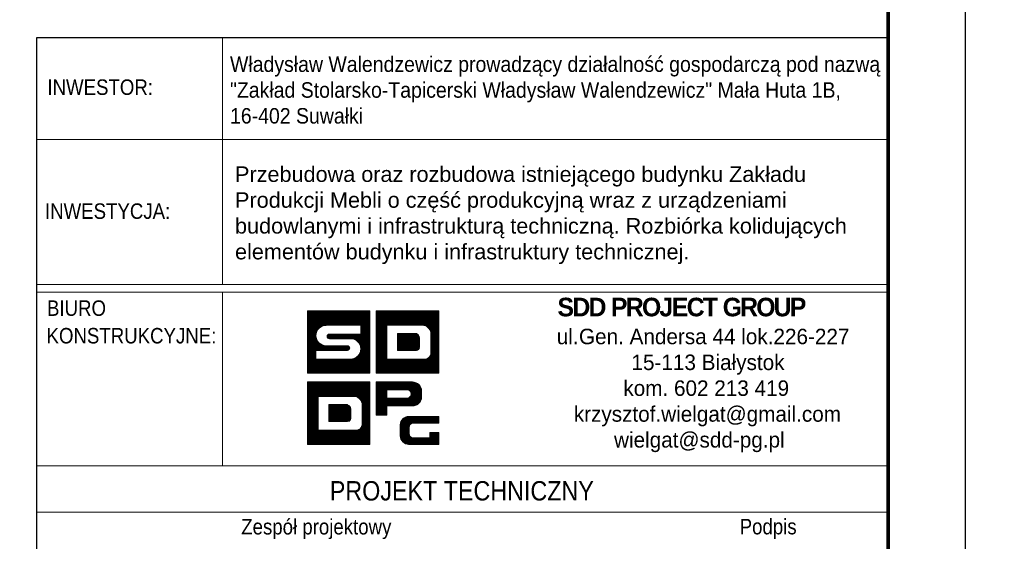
# Model space of a CAD drawing. Extents: x 327147 to 347605, y -113989 to -104075.
# Tile 13 of 16: x 340824 to 343367, y -112773 to -111426. Entities that reach past the tile are written whole.
import ezdxf
from ezdxf.enums import TextEntityAlignment as Align

# ---------------------------------------------------------------- set-up
doc = ezdxf.new("R2010")
doc.units = 0
doc.header["$LTSCALE"] = 5
doc.header["$MEASUREMENT"] = 0
for name, color, linetype, lineweight in [('--- widok', 7, 'Continuous', 13), ('_RAMKA', 7, 'Continuous', 35), ('PS_DIM', 4, 'Continuous', 13), ('PS_TEXT', 3, 'Continuous', 13)]:
    doc.layers.add(name, color=color, linetype=linetype, lineweight=lineweight)
doc.layers.add('_FORMATKA', color=8, linetype='Continuous', lineweight=15, plot=False)
doc.layers.add('_tabelka', color=7, linetype='Continuous')
doc.styles.add('ARIAL', font='arial.ttf')
doc.styles.add('gil', font='GIL_____.TTF', dxfattribs={"width": 0.9})

# ---------------------------------------------------------------- blocks, each defined once
blk = doc.blocks.new('*U16')
at = {"layer": '_FORMATKA', "lineweight": -3}
blk.add_lwpolyline([(-800, 0), (0, 0), (0, 420), (-800, 420)], close=True, dxfattribs=at)
at = {"layer": '_RAMKA', "lineweight": -3, "const_width": 0.5}
blk.add_lwpolyline([(-770, 10), (-10, 10), (-10, 410), (-770, 410)], close=True, dxfattribs=at)
blk = doc.blocks.new('tabela_rys')
at = {"layer": '_tabelka', "color": 251, "lineweight": 15}
for p, q in [((45.62, 123.55), (45.62, 91.73)), ((21.62, 110.45), (131.62, 110.45)), ((21.62, 91.73), (131.62, 91.73)), ((21.62, 91.73), (131.62, 91.73)), ((21.62, 91.73), (131.62, 91.73)), ((131.62, 90.73), (21.62, 90.73)), ((45.62, 68.32), (45.62, 90.73)), ((21.62, 68.32), (131.48, 68.32)), ((131.62, 62.32), (21.62, 62.32))]:
    blk.add_line(p, q, dxfattribs=at)
at = {"layer": '_tabelka', "color": 251, "lineweight": 30}
blk.add_lwpolyline([(131.62, 123.55), (21.62, 123.55), (21.62, 7.77), (131.62, 7.77)], close=True, dxfattribs=at)
at = {"layer": 'PS_DIM', "color": 12, "true_color": 0xc90603}
for p, q in [((56.62, 88.27), (56.68, 88.33)), ((56.62, 88.1), (56.84, 88.33)), ((56.62, 87.93), (57.01, 88.33)), ((56.62, 87.76), (57.18, 88.33)), ((56.62, 87.59), (57.35, 88.33)), ((56.62, 87.43), (57.52, 88.33)), ((56.62, 87.26), (57.69, 88.33)), ((56.62, 87.09), (57.86, 88.33)), ((56.62, 86.92), (58.02, 88.33)), ((56.62, 86.75), (58.19, 88.33)), ((56.62, 86.58), (58.36, 88.33)), ((56.62, 86.42), (58.53, 88.33)), ((56.62, 86.25), (58.7, 88.33)), ((56.62, 86.08), (58.87, 88.33)), ((56.62, 85.91), (59.03, 88.33)), ((56.62, 85.74), (59.2, 88.33)), ((56.62, 85.57), (59.37, 88.33)), ((56.62, 85.41), (59.54, 88.33)), ((56.62, 85.24), (59.71, 88.33)), ((56.62, 85.07), (59.88, 88.33)), ((56.62, 84.9), (60.04, 88.33)), ((56.62, 84.73), (60.21, 88.33)), ((56.62, 88.33), (64.68, 88.33)), ((56.62, 80.27), (56.62, 88.33)), ((58.28, 86.23), (60.38, 88.33)), ((58.6, 86.38), (60.55, 88.33)), ((58.82, 86.43), (60.72, 88.33)), ((59, 86.45), (60.89, 88.33)), ((59.17, 86.45), (61.05, 88.33)), ((59.34, 86.45), (61.22, 88.33)), ((59.51, 86.45), (61.39, 88.33)), ((59.68, 86.45), (61.56, 88.33)), ((59.85, 86.45), (61.73, 88.33)), ((60.01, 86.45), (61.9, 88.33)), ((60.18, 86.45), (62.06, 88.33)), ((60.35, 86.45), (62.23, 88.33)), ((60.52, 86.45), (62.4, 88.33)), ((60.69, 86.45), (62.57, 88.33)), ((60.86, 86.45), (62.74, 88.33)), ((61.02, 86.45), (62.91, 88.33)), ((61.19, 86.45), (63.07, 88.33)), ((61.36, 86.45), (63.24, 88.33)), ((61.53, 86.45), (63.41, 88.33)), ((61.7, 86.45), (63.58, 88.33)), ((61.87, 86.45), (63.75, 88.33)), ((62.04, 86.45), (63.92, 88.33)), ((62.2, 86.45), (64.09, 88.33)), ((62.37, 86.45), (64.25, 88.33)), ((62.54, 86.45), (64.42, 88.33)), ((62.71, 86.45), (64.59, 88.33)), ((62.88, 86.45), (64.68, 88.25)), ((63.05, 86.45), (64.68, 88.08)), ((63.21, 86.45), (64.68, 87.91)), ((64.68, 88.33), (64.68, 80.27)), ((65.5, 88.33), (73.56, 88.33)), ((65.5, 80.27), (65.5, 88.33)), ((65.5, 88.2), (65.63, 88.33)), ((65.5, 88.03), (65.8, 88.33)), ((65.5, 87.86), (65.97, 88.33)), ((65.5, 87.69), (66.14, 88.33)), ((65.5, 87.52), (66.3, 88.33)), ((65.5, 87.35), (66.47, 88.33)), ((65.5, 87.18), (66.64, 88.33)), ((65.5, 87.02), (66.81, 88.33)), ((65.5, 86.85), (66.98, 88.33)), ((65.5, 86.68), (67.15, 88.33)), ((65.5, 86.51), (67.31, 88.33)), ((65.5, 86.34), (67.48, 88.33)), ((65.5, 86.17), (67.65, 88.33)), ((65.5, 86.01), (67.82, 88.33)), ((65.5, 85.84), (67.99, 88.33)), ((65.5, 85.67), (68.16, 88.33)), ((65.5, 85.5), (68.32, 88.33)), ((65.5, 85.33), (68.49, 88.33)), ((65.5, 85.16), (68.66, 88.33)), ((66.95, 86.45), (68.83, 88.33)), ((67.12, 86.45), (69, 88.33)), ((67.28, 86.45), (69.17, 88.33)), ((67.45, 86.45), (69.33, 88.33)), ((67.62, 86.45), (69.5, 88.33)), ((67.79, 86.45), (69.67, 88.33)), ((67.96, 86.45), (69.84, 88.33)), ((68.13, 86.45), (70.01, 88.33)), ((68.29, 86.45), (70.18, 88.33)), ((68.46, 86.45), (70.34, 88.33)), ((68.63, 86.45), (70.51, 88.33)), ((68.8, 86.45), (70.68, 88.33)), ((68.97, 86.45), (70.85, 88.33)), ((69.14, 86.45), (71.02, 88.33)), ((69.31, 86.45), (71.19, 88.33)), ((69.47, 86.45), (71.35, 88.33)), ((69.64, 86.45), (71.52, 88.33)), ((69.81, 86.45), (71.69, 88.33)), ((69.98, 86.45), (71.86, 88.33)), ((70.15, 86.45), (72.03, 88.33)), ((70.32, 86.45), (72.2, 88.33)), ((70.48, 86.45), (72.37, 88.33)), ((70.65, 86.45), (72.53, 88.33)), ((70.82, 86.45), (72.7, 88.33)), ((70.99, 86.45), (72.87, 88.33)), ((71.16, 86.45), (73.04, 88.33)), ((71.33, 86.45), (73.21, 88.33)), ((71.49, 86.45), (73.38, 88.33)), ((71.66, 86.44), (73.54, 88.33)), ((71.79, 86.41), (73.56, 88.18)), ((71.91, 86.36), (73.56, 88.01)), ((72.02, 86.3), (73.56, 87.84)), ((73.56, 88.33), (73.56, 80.27)), ((63.38, 86.45), (64.68, 87.74)), ((63.51, 86.4), (64.68, 87.58)), ((63.51, 86.23), (64.68, 87.41)), ((63.51, 86.07), (64.68, 87.24)), ((63.51, 85.9), (64.68, 87.07)), ((63.51, 85.73), (64.68, 86.9)), ((63.51, 85.56), (64.68, 86.73)), ((63.51, 85.39), (64.68, 86.56)), ((72.12, 86.23), (73.56, 87.67)), ((72.21, 86.15), (73.56, 87.5)), ((72.29, 86.06), (73.56, 87.33)), ((72.36, 85.97), (73.56, 87.17)), ((72.43, 85.86), (73.56, 87)), ((72.48, 85.75), (73.56, 86.83)), ((72.52, 85.62), (73.56, 86.66)), ((56.62, 84.56), (57.91, 85.86)), ((56.62, 84.4), (57.76, 85.54)), ((56.62, 84.23), (57.71, 85.32)), ((63.51, 86.45), (59.01, 86.45)), ((59.14, 85.07), (59.39, 85.32)), ((59.16, 84.92), (59.56, 85.32)), ((59.22, 84.81), (59.73, 85.32)), ((59.32, 84.74), (59.9, 85.32)), ((59.44, 85.32), (63.51, 85.32)), ((59.47, 84.72), (60.07, 85.32)), ((59.64, 84.72), (60.24, 85.32)), ((59.81, 84.72), (60.41, 85.32)), ((59.97, 84.72), (60.57, 85.32)), ((60.14, 84.72), (60.74, 85.32)), ((60.31, 84.72), (60.91, 85.32)), ((60.48, 84.72), (61.08, 85.32)), ((60.65, 84.72), (61.25, 85.32)), ((60.82, 84.72), (61.42, 85.32)), ((60.98, 84.72), (61.58, 85.32)), ((61.15, 84.72), (61.75, 85.32)), ((61.32, 84.72), (61.92, 85.32)), ((61.49, 84.72), (62.09, 85.32)), ((61.66, 84.72), (62.26, 85.32)), ((61.83, 84.72), (62.43, 85.32)), ((61.99, 84.72), (62.59, 85.32)), ((62.16, 84.72), (62.76, 85.32)), ((62.32, 84.71), (62.93, 85.32)), ((62.47, 84.69), (63.1, 85.32)), ((62.6, 84.66), (63.27, 85.32)), ((62.72, 84.61), (63.44, 85.32)), ((62.84, 84.55), (64.68, 86.4)), ((62.94, 84.49), (64.68, 86.23)), ((63.04, 84.42), (64.68, 86.06)), ((63.12, 84.34), (64.68, 85.89)), ((63.2, 84.25), (64.68, 85.72)), ((63.28, 84.15), (64.68, 85.55)), ((63.34, 84.05), (64.68, 85.39)), ((63.51, 85.32), (63.51, 86.45)), ((65.5, 85), (66.88, 86.38)), ((65.5, 84.83), (66.88, 86.21)), ((65.5, 84.66), (66.88, 86.04)), ((65.5, 84.49), (66.88, 85.87)), ((65.5, 84.32), (66.88, 85.71)), ((65.5, 84.15), (66.88, 85.54)), ((65.5, 83.99), (66.88, 85.37)), ((66.88, 86.45), (66.88, 82.1)), ((71.64, 86.45), (66.88, 86.45)), ((66.88, 86.45), (66.88, 82.1)), ((68.1, 86.45), (66.88, 86.45)), ((68.24, 85.39), (68.24, 83.22)), ((70.68, 85.39), (68.24, 85.39)), ((68.24, 85.39), (68.24, 83.22)), ((70.68, 85.39), (68.24, 85.39)), ((68.24, 85.38), (68.25, 85.39)), ((68.24, 85.22), (68.42, 85.39)), ((68.24, 85.05), (68.59, 85.39)), ((68.24, 84.88), (68.76, 85.39)), ((68.24, 84.71), (68.93, 85.39)), ((68.24, 84.54), (69.09, 85.39)), ((68.24, 84.37), (69.26, 85.39)), ((68.24, 84.21), (69.43, 85.39)), ((68.24, 84.04), (69.6, 85.39)), ((68.24, 83.87), (69.77, 85.39)), ((68.24, 83.7), (69.94, 85.39)), ((68.24, 83.53), (70.1, 85.39)), ((68.24, 83.36), (70.27, 85.39)), ((68.27, 83.22), (70.44, 85.39)), ((71.64, 86.45), (68.43, 86.45)), ((68.43, 83.22), (70.61, 85.39)), ((68.6, 83.22), (70.75, 85.36)), ((68.77, 83.22), (70.85, 85.3)), ((72.54, 85.48), (73.56, 86.49)), ((72.55, 85.32), (73.56, 86.32)), ((72.55, 85.15), (73.56, 86.15)), ((72.55, 84.98), (73.56, 85.99)), ((72.55, 84.81), (73.56, 85.82)), ((72.55, 84.64), (73.56, 85.65)), ((72.55, 84.47), (73.56, 85.48)), ((72.55, 82.89), (72.55, 85.32)), ((72.55, 82.89), (72.55, 85.32)), ((72.55, 84.3), (73.56, 85.31)), ((56.62, 84.06), (57.69, 85.14)), ((56.62, 83.89), (57.7, 84.98)), ((56.62, 83.72), (57.73, 84.83)), ((56.62, 83.55), (57.77, 84.7)), ((56.62, 83.39), (57.81, 84.58)), ((56.62, 83.22), (57.87, 84.47)), ((56.62, 83.05), (57.94, 84.37)), ((56.62, 82.88), (58.01, 84.28)), ((56.62, 82.71), (58.09, 84.19)), ((56.62, 82.54), (58.18, 84.11)), ((56.62, 82.38), (58.28, 84.04)), ((56.62, 82.21), (58.39, 83.98)), ((62.19, 84.72), (59.44, 84.72)), ((63.15, 82.51), (64.68, 84.04)), ((63.4, 83.93), (64.68, 85.22)), ((63.42, 82.95), (64.68, 84.21)), ((63.44, 83.81), (64.68, 85.05)), ((63.48, 83.68), (64.68, 84.88)), ((63.49, 83.18), (64.68, 84.38)), ((63.5, 83.53), (64.68, 84.71)), ((63.51, 83.37), (64.68, 84.54)), ((65.5, 83.82), (66.88, 85.2)), ((65.5, 83.65), (66.88, 85.03)), ((65.5, 83.48), (66.88, 84.86)), ((65.5, 83.31), (66.88, 84.7)), ((65.5, 83.14), (66.88, 84.53)), ((65.5, 82.98), (66.88, 84.36)), ((65.5, 82.81), (66.88, 84.19)), ((65.5, 82.64), (66.88, 84.02)), ((68.94, 83.22), (70.94, 85.22)), ((69.11, 83.22), (71.01, 85.12)), ((69.28, 83.22), (71.06, 85)), ((69.44, 83.22), (71.08, 84.85)), ((69.61, 83.22), (71.08, 84.68)), ((69.78, 83.22), (71.08, 84.52)), ((69.95, 83.22), (71.08, 84.35)), ((70.12, 83.22), (71.08, 84.18)), ((70.29, 83.22), (71.08, 84.01)), ((71.08, 83.62), (71.08, 84.83)), ((71.08, 83.62), (71.08, 84.83)), ((72.55, 84.14), (73.56, 85.14)), ((72.55, 83.97), (73.56, 84.98)), ((72.55, 83.8), (73.56, 84.81)), ((72.55, 83.63), (73.56, 84.64)), ((72.55, 83.46), (73.56, 84.47)), ((72.55, 83.29), (73.56, 84.3)), ((72.55, 83.13), (73.56, 84.13)), ((72.55, 82.96), (73.56, 83.97)), ((56.62, 82.04), (57.69, 83.12)), ((56.62, 81.87), (57.69, 82.95)), ((56.62, 81.7), (57.69, 82.78)), ((61.76, 83.22), (57.69, 83.22)), ((57.69, 83.22), (57.69, 82.1)), ((57.8, 83.22), (58.5, 83.92)), ((57.97, 83.22), (58.62, 83.88)), ((58.14, 83.22), (58.76, 83.84)), ((58.31, 83.22), (58.91, 83.82)), ((58.47, 83.22), (59.07, 83.82)), ((58.64, 83.22), (59.24, 83.82)), ((58.81, 83.22), (59.41, 83.82)), ((58.98, 83.22), (59.58, 83.82)), ((59.01, 83.82), (61.76, 83.82)), ((59.15, 83.22), (59.75, 83.82)), ((59.32, 83.22), (59.92, 83.82)), ((59.48, 83.22), (60.08, 83.82)), ((59.65, 83.22), (60.25, 83.82)), ((59.82, 83.22), (60.42, 83.82)), ((59.99, 83.22), (60.59, 83.82)), ((60.16, 83.22), (60.76, 83.82)), ((60.33, 83.22), (60.93, 83.82)), ((60.49, 83.22), (61.09, 83.82)), ((60.66, 83.22), (61.26, 83.82)), ((60.83, 83.22), (61.43, 83.82)), ((61, 83.22), (61.6, 83.82)), ((61.07, 80.27), (64.68, 83.87)), ((61.17, 83.22), (61.77, 83.82)), ((61.24, 80.27), (64.68, 83.7)), ((61.34, 83.22), (61.9, 83.79)), ((61.41, 80.27), (64.68, 83.53)), ((61.5, 83.22), (61.99, 83.71)), ((61.58, 80.27), (64.68, 83.37)), ((61.67, 83.22), (62.05, 83.6)), ((61.75, 80.27), (64.68, 83.2)), ((61.86, 83.24), (62.05, 83.43)), ((61.92, 80.27), (64.68, 83.03)), ((62.08, 80.27), (64.68, 82.86)), ((62.25, 80.27), (64.68, 82.69)), ((65.5, 82.47), (66.88, 83.85)), ((65.5, 82.3), (66.88, 83.69)), ((65.5, 82.13), (66.88, 83.52)), ((65.5, 81.96), (66.88, 83.35)), ((65.5, 81.8), (66.88, 83.18)), ((65.5, 81.63), (66.88, 83.01)), ((65.5, 81.46), (66.88, 82.84)), ((68.24, 83.22), (70.68, 83.22)), ((68.24, 83.22), (70.68, 83.22)), ((70.36, 80.27), (73.56, 83.46)), ((70.45, 83.22), (71.08, 83.84)), ((70.53, 80.27), (73.56, 83.29)), ((70.62, 83.22), (71.08, 83.67)), ((70.7, 80.27), (73.56, 83.12)), ((70.81, 83.24), (71.06, 83.48)), ((70.87, 80.27), (73.56, 82.96)), ((71.04, 80.27), (73.56, 82.79)), ((72.47, 82.54), (73.56, 83.63)), ((72.54, 82.78), (73.56, 83.8)), ((56.62, 81.53), (57.69, 82.61)), ((56.62, 81.36), (57.69, 82.44)), ((56.62, 81.2), (57.69, 82.27)), ((56.62, 81.03), (57.69, 82.1)), ((56.62, 80.86), (57.85, 82.1)), ((56.62, 80.69), (58.02, 82.1)), ((56.62, 80.52), (58.19, 82.1)), ((56.62, 80.35), (58.36, 82.1)), ((56.7, 80.27), (58.53, 82.1)), ((56.86, 80.27), (58.7, 82.1)), ((57.03, 80.27), (58.86, 82.1)), ((57.2, 80.27), (59.03, 82.1)), ((57.37, 80.27), (59.2, 82.1)), ((57.54, 80.27), (59.37, 82.1)), ((57.69, 82.1), (62.19, 82.1)), ((57.71, 80.27), (59.54, 82.1)), ((57.87, 80.27), (59.71, 82.1)), ((58.04, 80.27), (59.87, 82.1)), ((58.21, 80.27), (60.04, 82.1)), ((58.38, 80.27), (60.21, 82.1)), ((58.55, 80.27), (60.38, 82.1)), ((58.72, 80.27), (60.55, 82.1)), ((58.89, 80.27), (60.72, 82.1)), ((59.05, 80.27), (60.88, 82.1)), ((59.22, 80.27), (61.05, 82.1)), ((59.39, 80.27), (61.22, 82.1)), ((59.56, 80.27), (61.39, 82.1)), ((59.73, 80.27), (61.56, 82.1)), ((59.9, 80.27), (61.73, 82.1)), ((60.06, 80.27), (61.89, 82.1)), ((60.23, 80.27), (62.06, 82.1)), ((60.4, 80.27), (62.23, 82.1)), ((60.57, 80.27), (62.42, 82.12)), ((60.74, 80.27), (62.65, 82.18)), ((60.91, 80.27), (63.09, 82.45)), ((62.42, 80.27), (64.68, 82.52)), ((62.59, 80.27), (64.68, 82.36)), ((62.76, 80.27), (64.68, 82.19)), ((62.93, 80.27), (64.68, 82.02)), ((63.09, 80.27), (64.68, 81.85)), ((63.26, 80.27), (64.68, 81.68)), ((63.43, 80.27), (64.68, 81.51)), ((65.5, 81.29), (66.88, 82.68)), ((65.5, 81.12), (66.88, 82.51)), ((65.5, 80.95), (66.88, 82.34)), ((65.5, 80.79), (66.88, 82.17)), ((65.5, 80.62), (66.98, 82.1)), ((65.5, 80.45), (67.14, 82.1)), ((65.5, 80.28), (67.31, 82.1)), ((65.65, 80.27), (67.48, 82.1)), ((65.82, 80.27), (67.65, 82.1)), ((65.99, 80.27), (67.82, 82.1)), ((66.15, 80.27), (67.99, 82.1)), ((66.32, 80.27), (68.15, 82.1)), ((66.49, 80.27), (68.32, 82.1)), ((66.66, 80.27), (68.49, 82.1)), ((66.83, 80.27), (68.66, 82.1)), ((66.88, 82.1), (71.64, 82.1)), ((66.88, 82.1), (71.64, 82.1)), ((67, 80.27), (68.83, 82.1)), ((67.17, 80.27), (69, 82.1)), ((67.33, 80.27), (69.16, 82.1)), ((67.5, 80.27), (69.33, 82.1)), ((67.67, 80.27), (69.5, 82.1)), ((67.84, 80.27), (69.67, 82.1)), ((68.01, 80.27), (69.84, 82.1)), ((68.18, 80.27), (70.01, 82.1)), ((68.34, 80.27), (70.17, 82.1)), ((68.51, 80.27), (70.34, 82.1)), ((68.68, 80.27), (70.51, 82.1)), ((68.85, 80.27), (70.68, 82.1)), ((69.02, 80.27), (70.85, 82.1)), ((69.19, 80.27), (71.02, 82.1)), ((69.35, 80.27), (71.19, 82.1)), ((69.52, 80.27), (71.35, 82.1)), ((69.69, 80.27), (71.52, 82.1)), ((69.86, 80.27), (71.69, 82.09)), ((70.03, 80.27), (71.86, 82.1)), ((70.2, 80.27), (72.11, 82.17)), ((71.21, 80.27), (73.56, 82.62)), ((71.37, 80.27), (73.56, 82.45)), ((71.54, 80.27), (73.56, 82.28)), ((71.71, 80.27), (73.56, 82.11)), ((71.88, 80.27), (73.56, 81.95)), ((72.05, 80.27), (73.56, 81.78)), ((72.22, 80.27), (73.56, 81.61)), ((72.38, 80.27), (73.56, 81.44)), ((64.68, 80.27), (56.62, 80.27)), ((63.6, 80.27), (64.68, 81.35)), ((63.77, 80.27), (64.68, 81.18)), ((63.94, 80.27), (64.68, 81.01)), ((64.1, 80.27), (64.68, 80.84)), ((64.27, 80.27), (64.68, 80.67)), ((64.44, 80.27), (64.68, 80.5)), ((64.61, 80.27), (64.68, 80.33)), ((73.56, 80.27), (65.5, 80.27)), ((72.55, 80.27), (73.56, 81.27)), ((72.72, 80.27), (73.56, 81.1)), ((72.89, 80.27), (73.56, 80.93)), ((73.06, 80.27), (73.56, 80.77)), ((73.23, 80.27), (73.56, 80.6)), ((73.4, 80.27), (73.56, 80.43)), ((56.62, 79.14), (64.68, 79.14)), ((56.62, 71.08), (56.62, 79.14)), ((56.62, 79.14), (64.68, 79.14)), ((56.62, 71.08), (56.62, 79.14)), ((56.62, 79.01), (56.75, 79.14)), ((56.62, 78.84), (56.92, 79.14)), ((56.62, 78.67), (57.09, 79.14)), ((56.62, 78.5), (57.25, 79.14)), ((56.62, 78.33), (57.42, 79.14)), ((56.62, 78.17), (57.59, 79.14)), ((56.62, 78), (57.76, 79.14)), ((56.62, 77.83), (57.93, 79.14)), ((56.62, 77.66), (58.1, 79.14)), ((56.62, 77.49), (58.27, 79.14)), ((56.62, 77.32), (58.43, 79.14)), ((56.62, 77.16), (58.6, 79.14)), ((56.62, 76.99), (58.77, 79.14)), ((56.62, 76.82), (58.94, 79.14)), ((56.62, 76.65), (59.11, 79.14)), ((56.62, 76.48), (59.28, 79.14)), ((56.62, 76.31), (59.44, 79.14)), ((56.62, 76.15), (59.61, 79.14)), ((56.62, 75.98), (59.78, 79.14)), ((58.07, 77.26), (59.95, 79.14)), ((58.24, 77.26), (60.12, 79.14)), ((58.4, 77.26), (60.29, 79.14)), ((58.57, 77.26), (60.45, 79.14)), ((58.74, 77.26), (60.62, 79.14)), ((58.91, 77.26), (60.79, 79.14)), ((59.08, 77.26), (60.96, 79.14)), ((59.25, 77.26), (61.13, 79.14)), ((59.41, 77.26), (61.3, 79.14)), ((59.58, 77.26), (61.46, 79.14)), ((59.75, 77.26), (61.63, 79.14)), ((59.92, 77.26), (61.8, 79.14)), ((60.09, 77.26), (61.97, 79.14)), ((60.26, 77.26), (62.14, 79.14)), ((60.42, 77.26), (62.31, 79.14)), ((60.59, 77.26), (62.47, 79.14)), ((60.76, 77.26), (62.64, 79.14)), ((60.93, 77.26), (62.81, 79.14)), ((61.1, 77.26), (62.98, 79.14)), ((61.27, 77.26), (63.15, 79.14)), ((61.44, 77.26), (63.32, 79.14)), ((61.6, 77.26), (63.48, 79.14)), ((61.77, 77.26), (63.65, 79.14)), ((61.94, 77.26), (63.82, 79.14)), ((62.11, 77.26), (63.99, 79.14)), ((62.28, 77.26), (64.16, 79.14)), ((62.45, 77.26), (64.33, 79.14)), ((62.61, 77.26), (64.5, 79.14)), ((62.78, 77.26), (64.66, 79.14)), ((62.91, 77.22), (64.68, 78.99)), ((64.68, 79.14), (64.68, 71.08)), ((64.68, 79.14), (64.68, 71.08)), ((63.03, 77.17), (64.68, 78.82)), ((63.14, 77.11), (64.68, 78.65)), ((63.24, 77.04), (64.68, 78.48)), ((63.33, 76.96), (64.68, 78.31)), ((63.41, 76.88), (64.68, 78.15)), ((63.48, 76.78), (64.68, 77.98)), ((63.55, 76.67), (64.68, 77.81)), ((63.6, 76.56), (64.68, 77.64)), ((56.62, 75.81), (58, 77.19)), ((56.62, 75.64), (58, 77.02)), ((56.62, 75.47), (58, 76.86)), ((56.62, 75.3), (58, 76.69)), ((56.62, 75.13), (58, 76.52)), ((56.62, 74.97), (58, 76.35)), ((58, 77.26), (58, 72.91)), ((62.76, 77.26), (58, 77.26)), ((58, 77.26), (58, 72.91)), ((62.76, 77.26), (58, 77.26)), ((58, 77.26), (58, 72.91)), ((62.76, 77.26), (58, 77.26)), ((63.64, 76.43), (64.68, 77.47)), ((63.66, 76.29), (64.68, 77.3)), ((63.67, 76.13), (64.68, 77.14)), ((63.67, 75.96), (64.68, 76.97)), ((63.67, 75.79), (64.68, 76.8)), ((63.67, 75.62), (64.68, 76.63)), ((63.67, 75.45), (64.68, 76.46)), ((56.62, 74.8), (58, 76.18)), ((56.62, 74.63), (58, 76.01)), ((56.62, 74.46), (58, 75.85)), ((56.62, 74.29), (58, 75.68)), ((56.62, 74.12), (58, 75.51)), ((56.62, 73.96), (58, 75.34)), ((56.62, 73.79), (58, 75.17)), ((59.36, 76.21), (59.36, 74.03)), ((61.8, 76.21), (59.36, 76.21)), ((59.36, 76.2), (59.37, 76.21)), ((59.36, 76.03), (59.54, 76.21)), ((59.36, 75.86), (59.71, 76.21)), ((59.36, 75.69), (59.88, 76.21)), ((59.36, 75.52), (60.05, 76.21)), ((59.36, 75.36), (60.21, 76.21)), ((59.36, 75.19), (60.38, 76.21)), ((59.36, 75.02), (60.55, 76.21)), ((59.36, 74.85), (60.72, 76.21)), ((59.36, 74.68), (60.89, 76.21)), ((59.36, 74.51), (61.06, 76.21)), ((59.36, 74.35), (61.22, 76.21)), ((59.36, 74.18), (61.39, 76.21)), ((59.36, 76.21), (59.36, 74.03)), ((61.8, 76.21), (59.36, 76.21)), ((59.36, 76.21), (59.36, 74.03)), ((61.8, 76.21), (59.36, 76.21)), ((59.39, 74.03), (61.56, 76.21)), ((59.55, 74.03), (61.73, 76.21)), ((59.72, 74.03), (61.87, 76.18)), ((59.89, 74.03), (61.97, 76.11)), ((60.06, 74.03), (62.06, 76.03)), ((60.23, 74.03), (62.13, 75.93)), ((60.4, 74.03), (62.18, 75.81)), ((60.56, 74.03), (62.2, 75.66)), ((60.73, 74.03), (62.2, 75.5)), ((60.9, 74.03), (62.2, 75.33)), ((61.07, 74.03), (62.2, 75.16)), ((62.2, 74.43), (62.2, 75.64)), ((62.2, 74.43), (62.2, 75.64)), ((62.2, 74.43), (62.2, 75.64)), ((63.67, 75.29), (64.68, 76.29)), ((63.67, 73.7), (63.67, 76.13)), ((63.67, 73.7), (63.67, 76.13)), ((63.67, 73.7), (63.67, 76.13)), ((63.67, 75.12), (64.68, 76.13)), ((63.67, 74.95), (64.68, 75.96)), ((63.67, 74.78), (64.68, 75.79)), ((63.67, 74.61), (64.68, 75.62)), ((63.67, 74.44), (64.68, 75.45)), ((63.67, 74.28), (64.68, 75.28)), ((63.67, 74.11), (64.68, 75.12)), ((56.62, 73.62), (58, 75)), ((56.62, 73.45), (58, 74.84)), ((56.62, 73.28), (58, 74.67)), ((56.62, 73.11), (58, 74.5)), ((56.62, 72.95), (58, 74.33)), ((56.62, 72.78), (58, 74.16)), ((56.62, 72.61), (58, 73.99)), ((56.62, 72.44), (58, 73.82)), ((59.36, 74.03), (61.8, 74.03)), ((59.36, 74.03), (61.8, 74.03)), ((59.36, 74.03), (61.8, 74.03)), ((61.24, 74.03), (62.2, 74.99)), ((61.41, 74.03), (62.2, 74.82)), ((61.48, 71.08), (64.68, 74.27)), ((61.57, 74.03), (62.2, 74.65)), ((61.65, 71.08), (64.68, 74.1)), ((61.74, 74.03), (62.2, 74.49)), ((61.82, 71.08), (64.68, 73.94)), ((61.93, 74.05), (62.18, 74.29)), ((63.59, 73.35), (64.68, 74.44)), ((63.66, 73.59), (64.68, 74.61)), ((63.67, 73.94), (64.68, 74.95)), ((63.67, 73.77), (64.68, 74.78)), ((56.62, 72.27), (58, 73.66)), ((56.62, 72.1), (58, 73.49)), ((56.62, 71.94), (58, 73.32)), ((56.62, 71.77), (58, 73.15)), ((56.62, 71.6), (58, 72.98)), ((56.62, 71.43), (58.1, 72.91)), ((56.62, 71.26), (58.26, 72.91)), ((56.62, 71.09), (58.43, 72.91)), ((56.77, 71.08), (58.6, 72.91)), ((56.94, 71.08), (58.77, 72.91)), ((57.11, 71.08), (58.94, 72.91)), ((57.27, 71.08), (59.11, 72.91)), ((57.44, 71.08), (59.27, 72.91)), ((57.61, 71.08), (59.44, 72.91)), ((57.78, 71.08), (59.61, 72.91)), ((57.95, 71.08), (59.78, 72.91)), ((58, 72.91), (62.76, 72.91)), ((58, 72.91), (62.76, 72.91)), ((58, 72.91), (62.76, 72.91)), ((58.12, 71.08), (59.95, 72.91)), ((58.28, 71.08), (60.12, 72.91)), ((58.45, 71.08), (60.28, 72.91)), ((58.62, 71.08), (60.45, 72.91)), ((58.79, 71.08), (60.62, 72.91)), ((58.96, 71.08), (60.79, 72.91)), ((59.13, 71.08), (60.96, 72.91)), ((59.3, 71.08), (61.13, 72.91)), ((59.46, 71.08), (61.29, 72.91)), ((59.63, 71.08), (61.46, 72.91)), ((59.8, 71.08), (61.63, 72.91)), ((59.97, 71.08), (61.8, 72.91)), ((60.14, 71.08), (61.97, 72.91)), ((60.31, 71.08), (62.14, 72.91)), ((60.47, 71.08), (62.3, 72.91)), ((60.64, 71.08), (62.47, 72.91)), ((60.81, 71.08), (62.64, 72.91)), ((60.98, 71.08), (62.81, 72.9)), ((61.15, 71.08), (62.98, 72.91)), ((61.32, 71.08), (63.22, 72.99)), ((61.99, 71.08), (64.68, 73.77)), ((62.16, 71.08), (64.68, 73.6)), ((62.33, 71.08), (64.68, 73.43)), ((62.49, 71.08), (64.68, 73.26)), ((62.66, 71.08), (64.68, 73.09)), ((62.83, 71.08), (64.68, 72.93)), ((63, 71.08), (64.68, 72.76)), ((63.17, 71.08), (64.68, 72.59)), ((63.34, 71.08), (64.68, 72.42)), ((63.5, 71.08), (64.68, 72.25)), ((63.67, 71.08), (64.68, 72.08)), ((63.84, 71.08), (64.68, 71.92)), ((64.01, 71.08), (64.68, 71.75)), ((64.18, 71.08), (64.68, 71.58)), ((64.35, 71.08), (64.68, 71.41)), ((64.51, 71.08), (64.68, 71.24)), ((64.68, 71.08), (56.62, 71.08)), ((64.68, 71.08), (56.62, 71.08))]:
    blk.add_line(p, q, dxfattribs=at)
at = {"layer": 'PS_DIM', "color": 18, "true_color": 0x000000}
for p, q in [((65.5, 79.11), (65.53, 79.14)), ((65.5, 78.95), (65.69, 79.14)), ((65.5, 78.79), (65.85, 79.14)), ((65.5, 78.63), (66.01, 79.14)), ((65.5, 78.47), (66.17, 79.14)), ((65.5, 78.31), (66.33, 79.14)), ((65.5, 78.15), (66.49, 79.14)), ((65.5, 77.99), (66.65, 79.14)), ((65.5, 77.83), (66.81, 79.14)), ((65.5, 77.67), (66.97, 79.14)), ((65.5, 77.51), (67.13, 79.14)), ((65.5, 77.35), (67.29, 79.14)), ((65.5, 77.19), (67.45, 79.14)), ((65.5, 77.03), (67.61, 79.14)), ((65.5, 76.87), (67.77, 79.14)), ((65.5, 79.14), (65.5, 74.87)), ((70.17, 79.14), (65.5, 79.14)), ((66.92, 78.12), (67.93, 79.14)), ((67.08, 78.12), (68.09, 79.14)), ((67.23, 78.12), (68.25, 79.14)), ((67.39, 78.12), (68.41, 79.14)), ((67.55, 78.12), (68.57, 79.14)), ((67.71, 78.12), (68.73, 79.14)), ((67.87, 78.12), (68.89, 79.14)), ((68.03, 78.12), (69.05, 79.14)), ((68.19, 78.12), (69.21, 79.14)), ((68.35, 78.12), (69.37, 79.14)), ((68.51, 78.12), (69.53, 79.14)), ((68.67, 78.12), (69.69, 79.14)), ((68.83, 78.12), (69.85, 79.14)), ((68.99, 78.12), (70.01, 79.14)), ((69.15, 78.12), (70.17, 79.14)), ((69.31, 78.12), (70.32, 79.13)), ((69.47, 78.12), (70.45, 79.11)), ((69.62, 78.11), (70.58, 79.07)), ((69.74, 78.07), (70.69, 79.02)), ((69.83, 78), (70.79, 78.96)), ((69.9, 77.91), (70.89, 78.9)), ((65.5, 76.71), (66.86, 78.07)), ((65.5, 76.55), (66.86, 77.91)), ((65.5, 76.39), (66.86, 77.75)), ((65.5, 76.23), (66.86, 77.59)), ((66.86, 78.12), (66.86, 77.06)), ((69.51, 78.12), (66.86, 78.12)), ((68.84, 76.05), (71.24, 78.46)), ((69, 76.05), (71.29, 78.34)), ((69.16, 76.05), (71.33, 78.22)), ((69.32, 76.05), (71.35, 78.08)), ((69.48, 76.05), (71.36, 77.93)), ((69.64, 76.05), (71.36, 77.77)), ((69.8, 76.05), (71.36, 77.61)), ((69.91, 77.28), (71.19, 78.56)), ((69.96, 77.81), (70.97, 78.83)), ((69.98, 77.67), (71.05, 78.74)), ((69.98, 77.52), (71.13, 78.66)), ((69.99, 77.54), (69.99, 77.65)), ((71.36, 77.23), (71.36, 77.95)), ((65.5, 76.07), (66.86, 77.43)), ((65.5, 75.91), (66.86, 77.27)), ((65.5, 75.75), (66.86, 77.11)), ((65.5, 75.59), (66.97, 77.06)), ((65.5, 75.43), (67.13, 77.06)), ((65.5, 75.27), (67.29, 77.06)), ((65.5, 75.11), (67.45, 77.06)), ((65.5, 74.95), (67.61, 77.06)), ((65.58, 74.87), (67.77, 77.06)), ((66.86, 77.06), (69.51, 77.06)), ((66.92, 76.05), (67.93, 77.06)), ((67.08, 76.05), (68.09, 77.06)), ((67.24, 76.05), (68.25, 77.06)), ((67.4, 76.05), (68.41, 77.06)), ((67.56, 76.05), (68.57, 77.06)), ((67.72, 76.05), (68.73, 77.06)), ((67.88, 76.05), (68.89, 77.06)), ((68.04, 76.05), (69.05, 77.06)), ((68.2, 76.05), (69.21, 77.06)), ((68.36, 76.05), (69.37, 77.06)), ((68.52, 76.05), (69.53, 77.06)), ((68.68, 76.05), (69.77, 77.14)), ((69.96, 76.05), (71.36, 77.45)), ((70.12, 76.05), (71.36, 77.29)), ((70.28, 76.05), (71.35, 77.12)), ((70.48, 76.09), (71.32, 76.93)), ((70.75, 76.2), (71.21, 76.66)), ((65.74, 74.87), (66.86, 75.99)), ((65.9, 74.87), (66.86, 75.83)), ((66.06, 74.87), (66.86, 75.67)), ((66.22, 74.87), (66.86, 75.51)), ((66.38, 74.87), (66.86, 75.35)), ((66.54, 74.87), (66.86, 75.19)), ((66.86, 74.87), (66.86, 76.05)), ((66.86, 76.05), (70.17, 76.05)), ((65.5, 74.87), (66.86, 74.87)), ((66.7, 74.87), (66.86, 75.03)), ((68.6, 73.62), (69.68, 74.7)), ((68.6, 73.45), (69.85, 74.7)), ((68.6, 73.28), (70.02, 74.7)), ((68.6, 73.11), (70.19, 74.7)), ((68.6, 72.94), (70.36, 74.7)), ((68.6, 72.77), (70.53, 74.7)), ((68.6, 72.61), (70.69, 74.7)), ((68.6, 72.44), (70.86, 74.7)), ((68.61, 73.8), (69.5, 74.69)), ((68.69, 74.04), (69.26, 74.61)), ((73.56, 74.7), (69.7, 74.7)), ((70.14, 73.82), (71.03, 74.7)), ((70.28, 73.83), (73.56, 73.83)), ((70.33, 73.83), (71.2, 74.7)), ((70.5, 73.83), (71.37, 74.7)), ((70.67, 73.83), (71.54, 74.7)), ((70.83, 73.83), (71.7, 74.7)), ((71, 73.83), (71.87, 74.7)), ((71.17, 73.83), (72.04, 74.7)), ((71.34, 73.83), (72.21, 74.7)), ((71.51, 73.83), (72.38, 74.7)), ((71.68, 73.83), (72.55, 74.7)), ((71.85, 73.83), (72.71, 74.7)), ((72.01, 73.83), (72.88, 74.7)), ((72.18, 73.83), (73.05, 74.7)), ((72.35, 73.83), (73.22, 74.7)), ((72.52, 73.83), (73.39, 74.7)), ((72.69, 73.83), (73.56, 74.7)), ((72.86, 73.83), (73.56, 74.54)), ((73.02, 73.83), (73.56, 74.37)), ((73.19, 73.83), (73.56, 74.2)), ((73.36, 73.83), (73.56, 74.03)), ((73.53, 73.83), (73.56, 73.87)), ((73.56, 73.83), (73.56, 74.7)), ((68.6, 73.6), (68.6, 72.18)), ((68.6, 72.27), (69.74, 73.42)), ((68.6, 72.1), (69.73, 73.23)), ((68.62, 71.95), (69.73, 73.06)), ((68.65, 71.82), (69.73, 72.9)), ((68.7, 71.7), (69.73, 72.73)), ((68.76, 71.59), (69.73, 72.56)), ((69.73, 72.49), (69.73, 73.28)), ((71.61, 71.08), (73.16, 72.62)), ((71.78, 71.08), (73.32, 72.62)), ((71.95, 71.08), (73.49, 72.62)), ((72.12, 71.08), (73.56, 72.52)), ((72.4, 72.54), (72.48, 72.62)), ((72.4, 72.37), (72.65, 72.62)), ((72.4, 72.2), (72.82, 72.62)), ((72.4, 72.03), (72.99, 72.62)), ((73.56, 72.62), (72.4, 72.62)), ((72.4, 72.62), (72.4, 71.94)), ((73.56, 71.08), (73.56, 72.62)), ((68.83, 71.5), (69.74, 72.4)), ((68.91, 71.41), (69.77, 72.27)), ((69, 71.33), (69.84, 72.16)), ((69.1, 71.25), (69.92, 72.07)), ((69.2, 71.19), (70.02, 72)), ((69.32, 71.14), (70.14, 71.96)), ((69.45, 71.1), (70.29, 71.94)), ((69.6, 71.08), (70.45, 71.94)), ((69.76, 71.08), (70.62, 71.94)), ((69.93, 71.08), (70.79, 71.94)), ((70.1, 71.08), (70.96, 71.94)), ((70.27, 71.08), (71.13, 71.94)), ((72.4, 71.94), (70.28, 71.94)), ((70.44, 71.08), (71.3, 71.94)), ((70.6, 71.08), (71.46, 71.94)), ((70.77, 71.08), (71.63, 71.94)), ((70.94, 71.08), (71.8, 71.94)), ((71.11, 71.08), (71.97, 71.94)), ((71.28, 71.08), (72.14, 71.94)), ((71.45, 71.08), (72.31, 71.94)), ((72.29, 71.08), (73.56, 72.35)), ((72.46, 71.08), (73.56, 72.18)), ((72.62, 71.08), (73.56, 72.01)), ((72.79, 71.08), (73.56, 71.84)), ((72.96, 71.08), (73.56, 71.68)), ((73.13, 71.08), (73.56, 71.51)), ((73.3, 71.08), (73.56, 71.34)), ((69.7, 71.08), (73.56, 71.08)), ((73.47, 71.08), (73.56, 71.17))]:
    blk.add_line(p, q, dxfattribs=at)
at = {"layer": 'PS_DIM', "color": 12, "true_color": 0xc90603}
for centre, radius, start, end in [((59.01, 85.13), 1.31, 90, 270), ((59.44, 85.02), 0.3, 90, 270), ((70.48, 84.83), 0.597, 360, 70.5288), ((70.48, 84.83), 0.597, 360, 70.5288), ((71.43, 85.34), 1.12, 358.8688, 78.9457), ((71.43, 85.34), 1.12, 358.8688, 78.9457), ((62.19, 83.41), 1.31, 270, 90), ((61.76, 83.52), 0.3, 270, 90), ((70.68, 83.62), 0.398, 270, 360), ((70.68, 83.62), 0.398, 270, 0), ((71.75, 82.9), 0.806, 262.7652, 359.6781), ((71.75, 82.9), 0.806, 262.7652, 359.6781), ((62.55, 76.16), 1.12, 358.8688, 78.9457), ((62.55, 76.16), 1.12, 358.8688, 78.9457), ((62.55, 76.16), 1.12, 358.8688, 78.9457), ((61.6, 75.64), 0.597, 360, 70.5288), ((61.6, 75.64), 0.597, 360, 70.5288), ((61.6, 75.64), 0.597, 360, 70.5288), ((61.8, 74.43), 0.398, 270, 360), ((61.8, 74.43), 0.398, 270, 360), ((61.8, 74.43), 0.398, 270, 0), ((62.87, 73.71), 0.806, 262.7652, 359.6781), ((62.87, 73.71), 0.806, 262.7652, 359.6781), ((62.87, 73.71), 0.806, 262.7652, 359.6781)]:
    blk.add_arc(centre, radius, start, end, dxfattribs=at)
at = {"layer": 'PS_DIM', "color": 18, "true_color": 0x000000}
for centre, radius, start, end in [((70.17, 77.95), 1.19, 0, 90), ((69.51, 77.65), 0.475, 0, 89.972), ((69.51, 77.54), 0.475, 270, 0), ((70.17, 77.23), 1.19, 270, 0), ((69.7, 73.6), 1.1, 90, 180), ((70.28, 73.28), 0.55, 90, 180), ((69.7, 72.18), 1.1, 180, 270), ((70.28, 72.49), 0.55, 180, 270)]:
    blk.add_arc(centre, radius, start, end, dxfattribs=at)
at = {"layer": '--- widok', "ltscale": 0.5, "insert": (47.25, 106.96, 0.43), "char_height": 2, "width": 80.3878, "attachment_point": 1}
blk.add_mtext('{\\fArial|b0|i0|c238|p34;\\C0;Prze\\fArial|b0|i0|c0|p34;b\\fArial|b0|i0|c238|p34;u\\fArial|b0|i0|c0|p34;dowa o\\fArial|b0|i0|c238|p34;r\\fArial|b0|i0|c0|p34;a\\fArial|b0|i0|c238|p34;z\\fArial|b0|i0|c0|p34; \\fArial|b0|i0|c238|p34;r\\fArial|b0|i0|c0|p34;o\\fArial|b0|i0|c238|p34;z\\fArial|b0|i0|c0|p34;b\\fArial|b0|i0|c238|p34;u\\fArial|b0|i0|c0|p34;dowa \\fArial|b0|i0|c238|p34;ist\\fArial|b0|i0|c0|p34;n\\fArial|b0|i0|c238|p34;ieją\\fArial|b0|i0|c0|p34;c\\fArial|b0|i0|c238|p34;eg\\fArial|b0|i0|c0|p34;o b\\fArial|b0|i0|c238|p34;u\\fArial|b0|i0|c0|p34;d\\fArial|b0|i0|c238|p34;y\\fArial|b0|i0|c0|p34;n\\fArial|b0|i0|c238|p34;ku\\fArial|b0|i0|c0|p34; \\fArial|b0|i0|c238|p34;Z\\fArial|b0|i0|c0|p34;a\\fArial|b0|i0|c238|p34;kł\\fArial|b0|i0|c0|p34;ad\\fArial|b0|i0|c238|p34;u\\fArial|b0|i0|c0|p34; \\fArial|b0|i0|c238|p34;Pr\\fArial|b0|i0|c0|p34;od\\fArial|b0|i0|c238|p34;uk\\fArial|b0|i0|c0|p34;c\\fArial|b0|i0|c238|p34;ji\\fArial|b0|i0|c0|p34; \\fArial|b0|i0|c238|p34;Me\\fArial|b0|i0|c0|p34;b\\fArial|b0|i0|c238|p34;li\\fArial|b0|i0|c0|p34; o c\\fArial|b0|i0|c238|p34;zęść\\fArial|b0|i0|c0|p34; \\fArial|b0|i0|c238|p34;pr\\fArial|b0|i0|c0|p34;od\\fArial|b0|i0|c238|p34;uk\\fArial|b0|i0|c0|p34;c\\fArial|b0|i0|c238|p34;yj\\fArial|b0|i0|c0|p34;n\\fArial|b0|i0|c238|p34;ą\\fArial|b0|i0|c0|p34; w\\fArial|b0|i0|c238|p34;r\\fArial|b0|i0|c0|p34;a\\fArial|b0|i0|c238|p34;z\\fArial|b0|i0|c0|p34; \\fArial|b0|i0|c238|p34;z\\fArial|b0|i0|c0|p34; \\fArial|b0|i0|c238|p34;urzą\\fArial|b0|i0|c0|p34;d\\fArial|b0|i0|c238|p34;ze\\fArial|b0|i0|c0|p34;n\\fArial|b0|i0|c238|p34;i\\fArial|b0|i0|c0|p34;a\\fArial|b0|i0|c238|p34;mi\\fArial|b0|i0|c0|p34; b\\fArial|b0|i0|c238|p34;u\\fArial|b0|i0|c0|p34;dow\\fArial|b0|i0|c238|p34;l\\fArial|b0|i0|c0|p34;an\\fArial|b0|i0|c238|p34;ymi\\fArial|b0|i0|c0|p34; \\fArial|b0|i0|c238|p34;i\\fArial|b0|i0|c0|p34; \\fArial|b0|i0|c238|p34;i\\fArial|b0|i0|c0|p34;n\\fArial|b0|i0|c238|p34;fr\\fArial|b0|i0|c0|p34;a\\fArial|b0|i0|c238|p34;strukturą\\fArial|b0|i0|c0|p34; \\fArial|b0|i0|c238|p34;te\\fArial|b0|i0|c0|p34;c\\fArial|b0|i0|c238|p34;h\\fArial|b0|i0|c0|p34;n\\fArial|b0|i0|c238|p34;i\\fArial|b0|i0|c0|p34;c\\fArial|b0|i0|c238|p34;z\\fArial|b0|i0|c0|p34;n\\fArial|b0|i0|c238|p34;ą\\fArial|b0|i0|c0|p34;. \\fArial|b0|i0|c238|p34;R\\fArial|b0|i0|c0|p34;o\\fArial|b0|i0|c238|p34;z\\fArial|b0|i0|c0|p34;b\\fArial|b0|i0|c238|p34;iórk\\fArial|b0|i0|c0|p34;a \\fArial|b0|i0|c238|p34;k\\fArial|b0|i0|c0|p34;o\\fArial|b0|i0|c238|p34;li\\fArial|b0|i0|c0|p34;d\\fArial|b0|i0|c238|p34;ują\\fArial|b0|i0|c0|p34;c\\fArial|b0|i0|c238|p34;y\\fArial|b0|i0|c0|p34;c\\fArial|b0|i0|c238|p34;h\\fArial|b0|i0|c0|p34; \\fArial|b0|i0|c238|p34;eleme\\fArial|b0|i0|c0|p34;n\\fArial|b0|i0|c238|p34;tó\\fArial|b0|i0|c0|p34;w b\\fArial|b0|i0|c238|p34;u\\fArial|b0|i0|c0|p34;d\\fArial|b0|i0|c238|p34;y\\fArial|b0|i0|c0|p34;n\\fArial|b0|i0|c238|p34;ku\\fArial|b0|i0|c0|p34; \\fArial|b0|i0|c238|p34;i\\fArial|b0|i0|c0|p34; \\fArial|b0|i0|c238|p34;i\\fArial|b0|i0|c0|p34;n\\fArial|b0|i0|c238|p34;fr\\fArial|b0|i0|c0|p34;a\\fArial|b0|i0|c238|p34;struktury\\fArial|b0|i0|c0|p34; \\fArial|b0|i0|c238|p34;te\\fArial|b0|i0|c0|p34;c\\fArial|b0|i0|c238|p34;h\\fArial|b0|i0|c0|p34;n\\fArial|b0|i0|c238|p34;i\\fArial|b0|i0|c0|p34;c\\fArial|b0|i0|c238|p34;z\\fArial|b0|i0|c0|p34;n\\fArial|b0|i0|c238|p34;ej\\fArial|b0|i0|c0|p34;.}', dxfattribs=at)
at = {"layer": '_tabelka', "color": 12, "style": 'gil', "width": 0.9}
for s, height, p in [('INWESTOR:', 2, (29.83, 117.19)), ('INWESTYCJA:', 2, (30.79, 101.19)), ('BIURO', 2, (26.77, 88.67)), ('KONSTRUKCYJNE:', 2, (33.87, 85.11)), ('PROJEKT TECHNICZNY', 2.5, (76.55, 65.09))]:
    blk.add_text(s, height=height, dxfattribs=at).set_placement(p, align=Align.MIDDLE)
at = {"layer": '_tabelka', "color": 251, "style": 'gil', "width": 0.9}
for s, p in [('Zespół projektowy', (57.75, 60.22)), ('Podpis', (116.12, 60.22))]:
    blk.add_text(s, height=2, dxfattribs=at).set_placement(p, align=Align.MIDDLE)
at = {"layer": '_tabelka', "color": 7, "style": 'gil'}
for s, width, gutter_width, heights, insert, char_height, attachment_point in [('{\\fArial|b0|i0|c0|p34;\\C256;W\\fArial|b0|i0|c238|p34;ł\\fArial|b0|i0|c0|p34;ad\\fArial|b0|i0|c238|p34;ysł\\fArial|b0|i0|c0|p34;aw Wa\\fArial|b0|i0|c238|p34;le\\fArial|b0|i0|c0|p34;nd\\fArial|b0|i0|c238|p34;ze\\fArial|b0|i0|c0|p34;w\\fArial|b0|i0|c238|p34;i\\fArial|b0|i0|c0|p34;c\\fArial|b0|i0|c238|p34;z\\fArial|b0|i0|c0|p34;\\~\\fArial|b0|i0|c238|p34;pr\\fArial|b0|i0|c0|p34;owad\\fArial|b0|i0|c238|p34;zą\\fArial|b0|i0|c0|p34;c\\fArial|b0|i0|c238|p34;y\\fArial|b0|i0|c0|p34; d\\fArial|b0|i0|c238|p34;zi\\fArial|b0|i0|c0|p34;a\\fArial|b0|i0|c238|p34;ł\\fArial|b0|i0|c0|p34;a\\fArial|b0|i0|c238|p34;l\\fArial|b0|i0|c0|p34;no\\fArial|b0|i0|c238|p34;ść\\fArial|b0|i0|c0|p34; \\fArial|b0|i0|c238|p34;g\\fArial|b0|i0|c0|p34;o\\fArial|b0|i0|c238|p34;sp\\fArial|b0|i0|c0|p34;oda\\fArial|b0|i0|c238|p34;r\\fArial|b0|i0|c0|p34;c\\fArial|b0|i0|c238|p34;zą\\fArial|b0|i0|c0|p34; \\fArial|b0|i0|c238|p34;p\\fArial|b0|i0|c0|p34;od na\\fArial|b0|i0|c238|p34;z\\fArial|b0|i0|c0|p34;w\\fArial|b0|i0|c238|p34;ą\\fArial|b0|i0|c0|p34; \\fArial|b0|i0|c238|p34;"Z\\fArial|b0|i0|c0|p34;a\\fArial|b0|i0|c238|p34;kł\\fArial|b0|i0|c0|p34;ad \\fArial|b0|i0|c238|p34;St\\fArial|b0|i0|c0|p34;o\\fArial|b0|i0|c238|p34;l\\fArial|b0|i0|c0|p34;a\\fArial|b0|i0|c238|p34;rsk\\fArial|b0|i0|c0|p34;o-\\fArial|b0|i0|c238|p34;T\\fArial|b0|i0|c0|p34;a\\fArial|b0|i0|c238|p34;pi\\fArial|b0|i0|c0|p34;c\\fArial|b0|i0|c238|p34;erski\\fArial|b0|i0|c0|p34; W\\fArial|b0|i0|c238|p34;ł\\fArial|b0|i0|c0|p34;ad\\fArial|b0|i0|c238|p34;ysł\\fArial|b0|i0|c0|p34;aw Wa\\fArial|b0|i0|c238|p34;le\\fArial|b0|i0|c0|p34;nd\\fArial|b0|i0|c238|p34;ze\\fArial|b0|i0|c0|p34;w\\fArial|b0|i0|c238|p34;i\\fArial|b0|i0|c0|p34;c\\fArial|b0|i0|c238|p34;z"\\fArial|b0|i0|c0|p34; \\fArial|b0|i0|c238|p34;M\\fArial|b0|i0|c0|p34;a\\fArial|b0|i0|c238|p34;ł\\fArial|b0|i0|c0|p34;a \\fArial|b0|i0|c238|p34;Hut\\fArial|b0|i0|c0|p34;a \\fArial|b0|i0|c238|p34;1\\fArial|b0|i0|c0|p34;B\\fArial|b0|i0|c238|p34;, \\P16-402 Suwałki}', 87.5522, 12.5, [51.49], (46.6, 116.81), 2, 4), ('{\\fGill Sans MT|b1|i0|c238|p34;\\H0.96x;\\W1;\\T0.9;\\C12;         SDD \\C7;PROJECT GROUP\\fGill Sans MT|b0|i0|c238|p34;\\P\\pi7.1307;\\H0.83333x;\\T1;ul.^IGen. Andersa 44 lok.226-227\\P\\pi16.782;15-113 Białystok\\P\\pi15.736;kom. 602 213 419\\P\\pi9.3298;krzysztof.wielgat@gmail.com\\P       wielgat@\\C12;sdd-pg\\C7;.pl}', 50.3067, 15, [27.85], (81.68, 90.01), 2.5, 1)]:
    blk.add_mtext_dynamic_manual_height_columns(s, width=width, gutter_width=gutter_width, heights=heights, dxfattribs=dict(at, insert=insert, char_height=char_height, attachment_point=attachment_point))
at = {"layer": '_tabelka', "color": 7, "style": 'gil', "width": 0.9}
for p in [(47.79, 34.83), (47.79, 30.29), (47.79, 26.06)]:
    blk.add_attdef('NAZWA_RYS:', text='', height=2.5, dxfattribs=at).set_placement(p, align=Align.MIDDLE_LEFT)
blk.add_attdef('FORMAT', text='', height=2.5, dxfattribs=at).set_placement((33.12, 15.91), align=Align.MIDDLE)
at = {"layer": '_tabelka', "color": 7, "style": 'gil', "width": 0.9, "flags": 8}
for tag, p in [('DATA', (61.11, 15.91)), ('SKALA', (87.85, 15.91)), ('NR_RYSUNKU', (117.18, 15.91))]:
    blk.add_attdef(tag, text='', height=2.5, dxfattribs=at).set_placement(p, align=Align.MIDDLE)

msp = doc.modelspace()

# ---------------------------------------------------------------- block references
at = {"layer": 'PS_DIM', "xscale": 20, "yscale": 20, "zscale": 20}
msp.add_blockref('*U16', (343267.28, -113988.82), dxfattribs=at)
at = {"layer": 'PS_DIM', "color": 7, "xscale": 20, "yscale": 20, "zscale": 20}
msp.add_blockref('tabela_rys', (340434.9, -113944.2), dxfattribs=at)

# ---------------------------------------------------------------- texts
at = {"layer": 'PS_TEXT', "insert": (339530.06, -109482.83, -10443.61), "char_height": 50, "width": 2018.2232, "attachment_point": 1, "style": 'ARIAL'}
msp.add_mtext('{\\fArial|b0|i0|c238|p34;\\W0.85;\\LUWAGA:\\P\\Fsimplex|c238;\\l\\P\\pi-150,l150,t150;1.^IPRZED PRZYSTĄPIENIEM DO REALIZACJI WZMOCNIEŃ, NALEŻY ODPOWIEDNIO PRZYGOTOWAĆ POWIERZCHNIE ISTNIEJĄCYCH ELEMENTÓW (POPRZEZ ZABIEGI POLEPSZAJĄCE PRZYCZEPNOŚĆ "NOWEGO" BETONU).\\P2.^IPRĘTY NALEŻY WKLEJAĆ NA ODLEGŁOŚĆ MIN.250mm lub 150mm(kielich istniejącej stopy) ZA POMOCĄ SPECJALISTYCZNYCH KLEJÓW DEDYKOWANYCH DO WKLEJANIA PRĘTÓW ZBROJENIOWYCH.}', dxfattribs=at)

doc.saveas('drawing.dxf')
